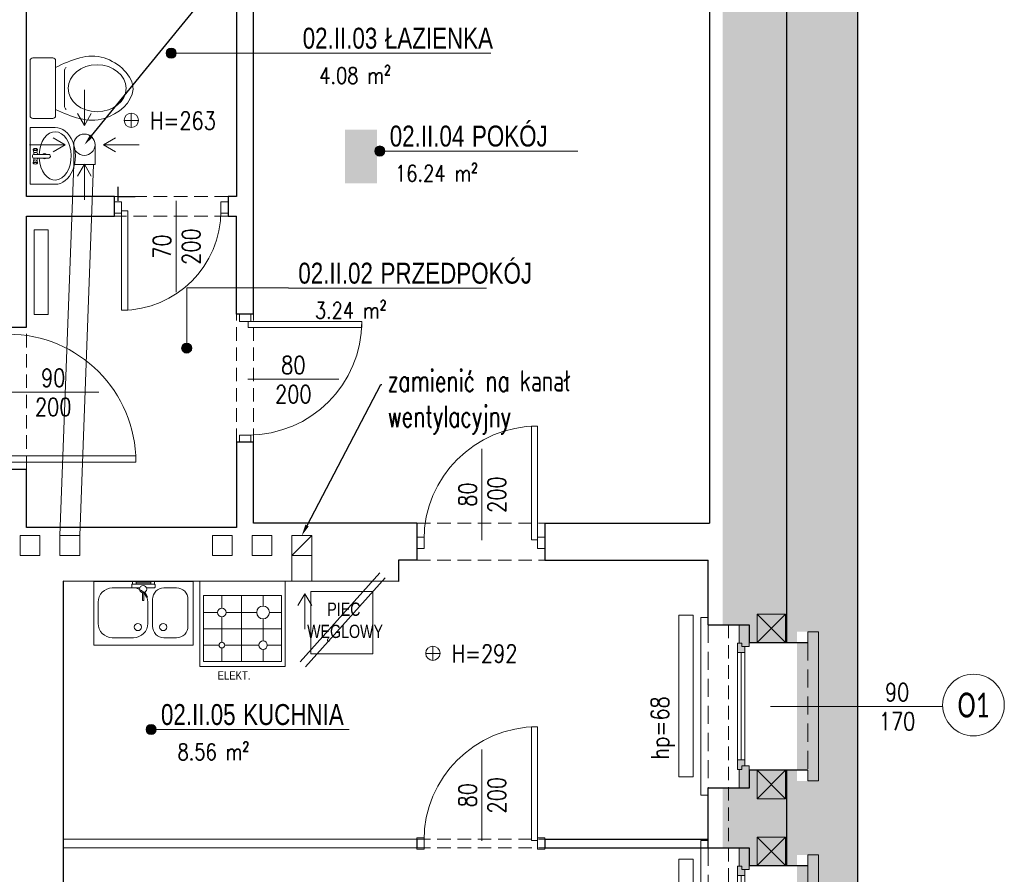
# Model space of a CAD drawing. Header units: millimetres. Extents: x 284606 to 628701, y -213781 to -93475.
# Tile 41 of 102: x 298944 to 299638, y -107081 to -106479. Entities that reach past the tile are written whole.
import ezdxf
from ezdxf import colors
from ezdxf.entities.mleader import LeaderData, LeaderLine
from ezdxf.enums import TextEntityAlignment as Align
from ezdxf.lldxf.tags import DXFTag
from ezdxf.math import Vec2, Vec3

# ---------------------------------------------------------------- set-up
doc = ezdxf.new("R2010")
doc.units = ezdxf.units.MM
doc.linetypes.add('HIDDEN', pattern=[9.525, 6.35, -3.175])
doc.layers.get('0').update_dxf_attribs({"lineweight": 0})
for name, color, linetype, lineweight in [('!STR_Elewacje 0.05', 8, 'Continuous', 5), ('!STR_Konstrukcja 0.20', 200, 'Continuous', 20), ('!STR_Konstrukcja 0.30', 64, 'Continuous', 30), ('!STR_Ocieplenie 0.05', 1, 'Continuous', 5), ('!STR_Opisy 0.09', 8, 'Continuous', 9), ('!STR_Przerywana 0.09', 8, 'HIDDEN', 9), ('!STR_Stolarka drzwiowa', 8, 'Continuous', 15), ('!STR_Stolarka okienna', 72, 'Continuous', 15), ('EKO Opisy 0.09', 8, 'Continuous', 9)]:
    doc.layers.add(name, color=color, linetype=linetype, lineweight=lineweight)
for name, color, linetype, lineweight, true_color in [('!STR_Kreskowanie ścian', 7, 'Continuous', 5, 0xa6a6a6), ('!STR_Wentylacja', 7, 'Continuous', 15, 0x3399ff), ('EKO Wyposażenie', 7, 'Continuous', 5, 0x919191)]:
    doc.layers.add(name, color=color, linetype=linetype, lineweight=lineweight, true_color=true_color)
doc.styles.add('1_50', font='txt', dxfattribs={"width": 0.8})
doc.styles.add('AB_Arial', font='NirmalaS.ttf')
doc.styles.add('EKO 1-10', font='romans.shx', dxfattribs={"width": 0.8, "height": 15})
doc.styles.add('EKO 1-5', font='romans.shx', dxfattribs={"width": 0.8, "height": 10})
doc.styles.add('EKO CM 1-50', font='calibri.ttf', dxfattribs={"width": 0.8, "height": 12.5})
doc.styles.add('j-romans', font='romans.shx', dxfattribs={"width": 0.7})
doc.styles.get("Standard").update_dxf_attribs({"font": 'calibri.ttf'})
tags = doc.linetypes.add('DASH', pattern=[15, 10, -5]).pattern_tags.tags
tags[6:7] = [DXFTag(74, 4), DXFTag(75, 0), DXFTag(340, '0'), DXFTag(46, 0.0), DXFTag(50, 0.0), DXFTag(44, 0.0), DXFTag(45, 0.0)]
tags[4:5] = [DXFTag(74, 4), DXFTag(75, 0), DXFTag(340, '0'), DXFTag(46, 0.0), DXFTag(50, 0.0), DXFTag(44, 0.0), DXFTag(45, 0.0)]

# ---------------------------------------------------------------- blocks, each defined once
blk = doc.blocks.new('*U102')
for p, q in [((19.33, 0), (-19.33, 0)), ((-21.33, -16.02), (-21.33, -2)), ((21.33, -16.02), (21.33, -2)), ((-19.33, -18.02), (19.33, -18.02)), ((13.09, -24.36), (-12.8, -24.36))]:
    blk.add_line(p, q)
for centre, start, end in [((-19.33, -2), 90, 180), ((19.33, -2), 360, 90), ((-19.33, -16.02), 180, 270), ((19.33, -16.02), 270, 360), ((-12.8, -26.36), 90, 154.52934), ((13.09, -26.36), 24.56818, 90)]:
    blk.add_arc(centre, 2, start, end)
blk.add_ellipse((0.08, -47.22), major_axis=(0, -20.4), ratio=0.810803)
blk.add_open_spline([(14.91, -18.02), (20.03, -29.22), (28.87, -49.72), (0.74, -82.83), (-29.38, -50.17), (-19.96, -29.25), (-14.6, -18)], degree=3, knots=[1.212901, 1.212901, 1.212901, 1.212901, 36.090844, 64.924591, 94.904253, 129.876154, 129.876154, 129.876154, 129.876154])
blk = doc.blocks.new('*U118')
at = {"linetype": 'Continuous'}
for p, q in [((31.3, 0), (-31.3, 0)), ((31.3, -27.6), (31.3, 0)), ((-31.3, -27.6), (-31.3, 0)), ((-5.5, -3.8), (-7.7, -3.4)), ((-5.5, -7.9), (-7.7, -8.3)), ((-4.8, -4.2), (-2.4, -4.2)), ((-4.8, -7.3), (-2.4, -8.5)), ((-2.4, -20.6), (-2.4, -4)), ((-1.2, -2.8), (0.4, -2.8)), ((1.6, -4), (1.6, -20.6)), ((1.6, -4.2), (4.1, -4.2)), ((1.6, -8.5), (4, -7.3)), ((4.7, -3.8), (6.9, -3.4)), ((4.7, -7.9), (6.9, -8.3)), ((-0.2, -22.4), (-0.6, -22.4))]:
    blk.add_line(p, q, dxfattribs=at)
for centre, radius, start, end in [((-1.2, -4), 1.2, 90, 180), ((0.4, -4), 1.2, 0, 90), ((-0.3, -15.9), 2.89, 138.1635, 221.8365), ((-0.6, -20.6), 1.8, 180, 270), ((-0.2, -20.6), 1.8, 270, 0), ((-0.3, -15.9), 2.89, 311.1962, 48.8038)]:
    blk.add_arc(centre, radius, start, end, dxfattribs=at)
for centre, major_axis, ratio, start_param, end_param in [((0, -27.6), (-26.6, 0), 0.662269, 4.803016, 10.93344), ((-7.8, -5.8), (0, -2.47), 0.476554, 5.436764, 10.271199), ((-5.5, -5.8), (0, -2.05), 0.476554, 0, 3.141593), ((0, -27.6), (-31.3, 0), 0.713042, 0, 3.141593)]:
    blk.add_ellipse(centre, major_axis=major_axis, ratio=ratio, start_param=start_param, end_param=end_param, dxfattribs=at)
blk.add_ellipse((-8.1, -5.8), major_axis=(0, -2.05), ratio=0.476554, dxfattribs=at)
at = {"linetype": 'Continuous', "extrusion": (3.22359e-14, 3.55849e-14, -1)}
for centre, major_axis, start_param, end_param in [((4.7, -5.8), (0, -2.05), 0, 3.141593), ((7, -5.8), (0, -2.47), 5.436764, 10.271199)]:
    blk.add_ellipse(centre, major_axis=major_axis, ratio=0.476554, start_param=start_param, end_param=end_param, dxfattribs=at)
blk.add_ellipse((7.3, -5.8), major_axis=(0, -2.05), ratio=0.476554, dxfattribs=at)
blk = doc.blocks.new('*U142')
at = {"layer": '!STR_Opisy 0.09', "linetype": 'Continuous'}
blk.add_line((38.49, 6.91), (38.49, -57.31), dxfattribs=at)
at = {"layer": '!STR_Stolarka drzwiowa'}
for points in [[(-5, 6.2), (0, 6.2), (0, -1.8), (-5, -1.8)], [(0, 0), (0, -70), (4.38, -70), (4.38, 0)], [(70, 6.2), (75, 6.2), (75, -1.8), (70, -1.8)]]:
    blk.add_lwpolyline(points, close=True, dxfattribs=at)
blk.add_arc((0, 0), 70, 270, 0, dxfattribs=at)
at = {"layer": '!STR_Opisy 0.09', "linetype": 'Continuous', "style": 'EKO 1-10', "width": 0.8}
blk.add_attdef('SZER', text='', height=12.5, rotation=90, dxfattribs=at).set_placement((38.49, -25.2), align=Align.BOTTOM_CENTER)
at = {"layer": '!STR_Opisy 0.09', "ltscale": 0.7, "style": 'EKO 1-10', "width": 0.8}
blk.add_attdef('WYS', text='', height=12.5, rotation=90, dxfattribs=at).set_placement((49.01, -25.2), align=Align.MIDDLE_CENTER)
blk = doc.blocks.new('*U177')
at = {"layer": '!STR_Opisy 0.09', "linetype": 'Continuous'}
blk.add_line((40.72, 63.89), (40.72, -0.34), dxfattribs=at)
at = {"layer": '!STR_Stolarka drzwiowa'}
for points in [[(0, 0), (0, 80), (4.38, 80), (4.38, 0)], [(-5, -6.2), (0, -6.2), (0, 1.8), (-5, 1.8)], [(80, -6.2), (85, -6.2), (85, 1.8), (80, 1.8)]]:
    blk.add_lwpolyline(points, close=True, dxfattribs=at)
blk.add_arc((0, 0), 80, 0, 90, dxfattribs=at)
at = {"layer": '!STR_Opisy 0.09', "linetype": 'Continuous', "style": 'EKO 1-10', "width": 0.8}
blk.add_attdef('SZER', text='', height=12.5, rotation=90, dxfattribs=at).set_placement((40.72, 31.77), align=Align.BOTTOM_CENTER)
at = {"layer": '!STR_Opisy 0.09', "ltscale": 0.7, "style": 'EKO 1-10', "width": 0.8}
blk.add_attdef('WYS', text='', height=12.5, rotation=90, dxfattribs=at).set_placement((51.25, 31.77), align=Align.MIDDLE_CENTER)
blk = doc.blocks.new('*U106')
blk.add_lwpolyline([(70, -45), (0, -45), (0, 0), (70, 0)], close=True)
for points in [[(20.65, -4.62), (11.65, -4.62, 0.414214), (3.65, -12.62), (3.65, -31.62, 0.414214), (11.65, -39.62), (20.65, -39.62, 0.414214), (28.65, -31.62), (28.65, -12.62, 0.414214)], [(41.98, -39.62), (56.98, -39.62, 0.414214), (66.98, -29.62), (66.98, -14.62, 0.414214), (56.98, -4.62), (41.98, -4.62, 0.414214), (31.98, -14.62), (31.98, -29.62, 0.414214)]]:
    blk.add_lwpolyline(points, format="xyb", close=True)
for centre in [(21.08, -32.13), (38.92, -32.13)]:
    blk.add_circle(centre, 2.54)
blk = doc.blocks.new('*U107')
for p, q in [((-4.86, 7.5), (-4.56, 1.8)), ((-2.89, 8.1), (-4.39, 8.02)), ((-0.37, 7.74), (-2.37, 7.63)), ((-1.54, -7.85), (-2.37, 7.63)), ((-2.37, 7.63), (-2.23, 5.14)), ((-0.23, 5.24), (-0.37, 7.74)), ((-11.09, 2.16), (-11.56, 1.63)), ((-11.56, 1.63), (-7.9, -0.12)), ((-7.56, 0.78), (-11.09, 2.16)), ((-2.23, 5.14), (-0.23, 5.24)), ((-0.67, -5.3), (-1.23, 5.19)), ((-13.44, -0.72), (-13.41, -1.22)), ((-7.96, -0.18), (-13.2, -0.46)), ((-13.15, -1.46), (-7.9, -1.18)), ((-4.31, -2.78), (-4.03, -7.98)), ((0.33, -5.24), (-1.67, -5.35)), ((-1.67, -5.35), (-1.54, -7.85)), ((0.46, -7.74), (0.33, -5.24)), ((-3.51, -8.45), (-2.01, -8.37)), ((-1.54, -7.85), (0.46, -7.74))]:
    blk.add_line(p, q)
blk.add_circle((-5.43, -0.54), 2.5)
for centre, radius, start, end in [((-4.36, 7.53), 0.5, 93.05823, 183.05823), ((-2.86, 7.61), 0.5, 3.05823, 93.05823), ((-13.19, -0.71), 0.25, 93.05823, 183.05823), ((-13.16, -1.21), 0.25, 183.05823, 273.05823), ((-3.54, -7.95), 0.5, 183.05823, 273.05823), ((-2.04, -7.87), 0.5, 273.05823, 3.05823)]:
    blk.add_arc(centre, radius, start, end)
blk = doc.blocks.new('wysokosc2')
at = {"ltscale": 2}
for points in [[(-5.06, 0.04), (5.03, 0.04)], [(0, 5.1), (0, -5.1)]]:
    blk.add_lwpolyline(points, dxfattribs=at)
blk.add_circle((0, 0), 5.03, dxfattribs=at)
at = {"ltscale": 2, "style": 'EKO 1-5', "width": 0.8}
blk.add_attdef('WYS', (13.29, -6.01), '', height=12.5, dxfattribs=at)
blk = doc.blocks.new('PIEC KAFLOWY')
at = {"layer": 'EKO Wyposażenie'}
blk.add_lwpolyline([(12.48, -14.75), (73.23, -14.75), (73.23, -75.5), (12.48, -75.5)], close=True, dxfattribs=at)
at = {"layer": 'EKO Wyposażenie', "insert": (33.88, -25.41), "char_height": 19.5, "attachment_point": 1, "style": '1_50'}
blk.add_mtext_dynamic_manual_height_columns('\\pi-5.3249;{\\H0.66667x;PIEC \\P\\pi-25.002;WĘGLOWY}', width=18.2471, gutter_width=12.5, heights=[0], dxfattribs=at)
blk = doc.blocks.new('*U183')
at = {"layer": '!STR_Opisy 0.09', "linetype": 'Continuous'}
blk.add_line((-39.28, 63.89), (-39.28, -0.34), dxfattribs=at)
at = {"layer": '!STR_Stolarka drzwiowa'}
for points in [[(0, 0), (0, 80), (-4.38, 80), (-4.38, 0)], [(-80, -6.2), (-85, -6.2), (-85, 1.8), (-80, 1.8)], [(5, -6.2), (0, -6.2), (0, 1.8), (5, 1.8)]]:
    blk.add_lwpolyline(points, close=True, dxfattribs=at)
blk.add_arc((0, 0), 80, 90, 180, dxfattribs=at)
at = {"layer": '!STR_Opisy 0.09', "linetype": 'Continuous', "style": 'EKO 1-10', "width": 0.8}
blk.add_attdef('SZER', text='', height=12.5, rotation=90, dxfattribs=at).set_placement((-39.28, 31.77), align=Align.BOTTOM_CENTER)
at = {"layer": '!STR_Opisy 0.09', "ltscale": 0.7, "style": 'EKO 1-10', "width": 0.8}
blk.add_attdef('WYS', text='', height=12.5, rotation=90, dxfattribs=at).set_placement((-28.75, 31.77), align=Align.MIDDLE_CENTER)
blk = doc.blocks.new('*U269')
at = {"layer": '!STR_Konstrukcja 0.20', "linetype": 'Continuous', "lineweight": 15}
for points in [[(8.12, 71), (0.62, 71), (0.62, 78.5), (105.62, 78.5), (105.62, 71), (98.12, 71)], [(-4.38, 0.81), (-9.38, 0.81), (-9.38, -4.19), (115.62, -4.19), (115.62, 0.81), (110.62, 0.81)]]:
    blk.add_lwpolyline(points, dxfattribs=at)
at = {"layer": '!STR_Konstrukcja 0.30', "ltscale": 2}
for points in [[(-4.38, 0.81), (-4.38, 29.68), (8.12, 29.68), (8.12, 71)], [(98.12, 71), (98.12, 29.68), (110.62, 29.68), (110.62, 0.81)]]:
    blk.add_lwpolyline(points, dxfattribs=at)
at = {"layer": '!STR_Przerywana 0.09', "ltscale": 2}
for points in [[(8.12, 71), (98.12, 71)], [(-4.38, 0.81), (110.62, 0.81)]]:
    blk.add_lwpolyline(points, dxfattribs=at)
at = {"layer": '!STR_Stolarka okienna', "ltscale": 0.3}
for points in [[(-4.38, 22.64), (-4.38, 29.68), (11.02, 29.68), (11.02, 24.55), (8.52, 24.55), (8.52, 22.64), (-4.38, 22.64)], [(110.62, 22.64), (110.62, 29.68), (95.05, 29.68), (95.05, 24.55), (97.55, 24.55), (97.55, 22.64), (110.62, 22.64)], [(97.55, 21.56), (97.55, 24.55), (95.05, 24.55), (95.05, 26.7), (11.02, 26.7), (11.02, 24.55), (8.52, 24.55), (8.52, 21.56), (97.55, 21.56)], [(15.12, 26.7), (15.12, 21.56)], [(90.62, 24.13), (15.12, 24.13)], [(90.62, 21.56), (90.62, 26.7)]]:
    blk.add_lwpolyline(points, dxfattribs=at)
blk = doc.blocks.new('*U188')
at = {"layer": '!STR_Opisy 0.09', "linetype": 'Continuous'}
blk.add_line((0, 32.11), (0, -89.22), dxfattribs=at)
at = {"layer": '!STR_Opisy 0.09', "linetype": 'Continuous', "style": 'EKO 1-5', "width": 0.8}
blk.add_attdef('SZER', text='', height=12.5, rotation=270, dxfattribs=at).set_placement((0, 0), align=Align.BOTTOM_CENTER)
at = {"layer": '!STR_Opisy 0.09', "ltscale": 0.7, "style": 'EKO 1-5', "width": 0.8}
blk.add_attdef('WYS', text='', height=12.5, rotation=270, dxfattribs=at).set_placement((-10.53, 0), align=Align.MIDDLE_CENTER)
at = {"layer": '!STR_Opisy 0.09', "linetype": 'Continuous', "style": 'EKO 1-5', "width": 0.8}
blk.add_attdef('HP=', (-37.47, -160.68), '', height=12.5, rotation=180, dxfattribs=at)
blk = doc.blocks.new('*U262')
at = {"layer": '!STR_Opisy 0.09', "linetype": 'Continuous'}
blk.add_line((-49.28, 63.89), (-49.28, -0.34), dxfattribs=at)
at = {"layer": '!STR_Stolarka drzwiowa'}
for points in [[(0, 0), (0, 90), (-4.38, 90), (-4.38, 0)], [(-90, -6.2), (-95, -6.2), (-95, 1.8), (-90, 1.8)], [(5, -6.2), (0, -6.2), (0, 1.8), (5, 1.8)]]:
    blk.add_lwpolyline(points, close=True, dxfattribs=at)
blk.add_arc((0, 0), 90, 90, 180, dxfattribs=at)
at = {"layer": '!STR_Opisy 0.09', "linetype": 'Continuous', "style": 'EKO 1-10', "width": 0.8}
blk.add_attdef('SZER', text='', height=12.5, rotation=90, dxfattribs=at).set_placement((-49.28, 31.77), align=Align.BOTTOM_CENTER)
at = {"layer": '!STR_Opisy 0.09', "ltscale": 0.7, "style": 'EKO 1-10', "width": 0.8}
blk.add_attdef('WYS', text='', height=12.5, rotation=90, dxfattribs=at).set_placement((-38.75, 31.77), align=Align.MIDDLE_CENTER)
blk = doc.blocks.new('mur pruski')
at = {"layer": '!STR_Ocieplenie 0.05', "ltscale": 1.5}
blk.add_lwpolyline([(0, 20), (20, 20), (20, 0), (0, 0)], close=True, dxfattribs=at)
blk.add_lwpolyline([(0, 20), (20, 0), (20, 20), (0, 0)], dxfattribs=at)
blk = doc.blocks.new('*U459')
at = {"ltscale": 0.3}
blk.add_hatch(color=256, dxfattribs=at).paths.add_polyline_path([(-0.91, 50, 1), (6.82, 50, 1)])
at = {"ltscale": 1.5}
blk.add_line((17.59, 50), (154.57, 50), dxfattribs=at)
at = {"ltscale": 0.3}
blk.add_lwpolyline([(17.59, 50), (2.95, 50)], dxfattribs=at)
blk.add_circle((2.95, 50), 3.86, dxfattribs=at)
at = {"ltscale": 1.5, "width": 0.8}
for tag, p, height, style in [('NR_POM.', (10.51, 53.45), 16, 'AB_Arial'), ('NAZWA_POMIESZCZENIA', (66.91, 53.45), 16, 'AB_Arial'), ('POSADZKA', (9.08, 4), 12.5, 'EKO 1-5')]:
    blk.add_attdef(tag, p, '', height=height, rotation=0, dxfattribs=dict(at, style=style))
at = {"ltscale": 1.5, "style": 'EKO 1-5', "width": 0.8}
blk.add_attdef('POWIERZCHNIA', text='', height=12.5, rotation=0, dxfattribs=at).set_placement((78.06, 22.91), align=Align.BOTTOM_RIGHT)
blk = doc.blocks.new('*U472')
at = {"ltscale": 0.3}
blk.add_hatch(color=256, dxfattribs=at).paths.add_polyline_path([(-78.79, 4.15, 1), (-71.06, 4.15, 1)])
at = {"ltscale": 1.5}
blk.add_line((17.59, 50), (154.57, 50), dxfattribs=at)
at = {"ltscale": 0.3}
blk.add_lwpolyline([(17.59, 50), (2.95, 50)], dxfattribs=at)
blk.add_circle((-74.93, 4.15), 3.86, dxfattribs=at)
at = {"ltscale": 1.5, "width": 0.8}
for tag, p, height, style in [('NR_POM.', (10.51, 53.45), 16, 'AB_Arial'), ('NAZWA_POMIESZCZENIA', (66.91, 53.45), 16, 'AB_Arial'), ('POSADZKA', (9.08, 4), 12.5, 'EKO 1-5')]:
    blk.add_attdef(tag, p, '', height=height, rotation=0, dxfattribs=dict(at, style=style))
at = {"ltscale": 1.5, "style": 'EKO 1-5', "width": 0.8}
blk.add_attdef('POWIERZCHNIA', text='', height=12.5, rotation=0, dxfattribs=at).set_placement((78.06, 22.91), align=Align.BOTTOM_RIGHT)
blk = doc.blocks.new('*U473')
at = {"ltscale": 0.3}
blk.add_hatch(color=256, dxfattribs=at).paths.add_polyline_path([(-94.01, 50, 1), (-86.29, 50, 1)])
at = {"ltscale": 1.5}
blk.add_line((17.59, 50), (154.57, 50), dxfattribs=at)
at = {"ltscale": 0.3}
blk.add_lwpolyline([(17.59, 50), (2.95, 50)], dxfattribs=at)
blk.add_circle((-90.15, 50), 3.86, dxfattribs=at)
at = {"ltscale": 1.5, "width": 0.8}
for tag, p, height, style in [('NR_POM.', (10.51, 53.45), 16, 'AB_Arial'), ('NAZWA_POMIESZCZENIA', (66.91, 53.45), 16, 'AB_Arial'), ('POSADZKA', (9.08, 4), 12.5, 'EKO 1-5')]:
    blk.add_attdef(tag, p, '', height=height, rotation=0, dxfattribs=dict(at, style=style))
at = {"ltscale": 1.5, "style": 'EKO 1-5', "width": 0.8}
blk.add_attdef('POWIERZCHNIA', text='', height=12.5, rotation=0, dxfattribs=at).set_placement((78.06, 22.91), align=Align.BOTTOM_RIGHT)
blk = doc.blocks.new('KÓLKO')
at = {"layer": '!STR_Opisy 0.09'}
blk.add_circle((0, -15.51), 15.51, dxfattribs=at)
at = {"layer": '!STR_Opisy 0.09', "style": 'EKO 1-10', "width": 0.8}
blk.add_attdef('NR', text='', height=15, dxfattribs=at).set_placement((0, -15.51), align=Align.MIDDLE_CENTER)
blk = doc.blocks.new('kuchenka elektr')
at = {"color": 62, "true_color": 0x8cb620}
for p, q in [((30, 0), (-30, 0)), ((-30, 0), (-30, -60)), ((30, -5), (30, 0)), ((30, -60), (30, -5)), ((30, -5), (30, -5)), ((27.5, -10), (-27.5, -10)), ((-27.5, -10), (-27.5, -56.5)), ((-14.5, -10), (-14.5, -19)), ((-0.787, -10), (-0.787, -56.5)), ((14.5, -17.5), (14.5, -10)), ((27.5, -56.5), (27.5, -10)), ((-17.5, -22), (-27.5, -22)), ((-14.5, -25), (-14.5, -43)), ((10, -22), (-11.5, -22)), ((14.5, -42), (14.5, -26.5)), ((27.5, -22), (19, -22)), ((-27.5, -33.5), (27.5, -33.5)), ((-27.5, -45), (-16.5, -45)), ((-14.5, -47), (-14.5, -56.5)), ((-12.5, -45), (11.5, -45)), ((14.5, -56.5), (14.5, -48)), ((17.5, -45), (27.5, -45)), ((-30, -60), (30, -60)), ((-27.5, -56.5), (27.5, -56.5))]:
    blk.add_line(p, q, dxfattribs=at)
for centre, radius in [((-14.5, -22), 3), ((14.5, -22), 4.5), ((-14.5, -45), 2), ((14.5, -45), 3)]:
    blk.add_circle(centre, radius, dxfattribs=at)
at = {"color": 62, "true_color": 0x8cb620, "insert": (-17.476, -69.349), "char_height": 6, "width": 828.95486, "attachment_point": 7, "style": 'EKO CM 1-50'}
blk.add_mtext('{\\fArial|b0|i0|c238|p34;ELEKT.}', dxfattribs=at)

msp = doc.modelspace()

# ---------------------------------------------------------------- hatches: boundary and pattern name
at = {"layer": '!STR_Kreskowanie ścian', "ltscale": 1.5}
h = msp.add_hatch(dxfattribs=at)
h.set_pattern_fill('AR-B88', color=8, scale=0.1, angle=90)
h.set_pattern_definition([(90, (10593.899, 1826.681), (-20.32, 1e-15), []), (180, (10593.899, 1826.681), (-20.32, -10.16), [20.32, -20.32])])
h.paths.add_polyline_path([(298061.74, -107423.52), (298016.74, -107423.52), (298016.74, -107417.52), (298016.69, -107417.52), (297966.69, -107467.52), (297966.69, -107473.52), (298061.74, -107473.52)])
h.paths.add_polyline_path([(298061.74, -107378.52), (298061.74, -107372.52), (298061.69, -107375.47), (298016.69, -107417.52), (298016.74, -107417.52), (298016.74, -107423.52), (298061.74, -107423.52)])
h.paths.add_polyline_path([(298103.54, -106262.52), (298148.45, -106262.43), (298148.45, -106212.43), (298053.49, -106212.52), (298053.45, -106359.43), (298103.54, -106359.43)])
h.paths.add_polyline_path([(298146.92, -106262.52), (298103.54, -106262.52), (298103.54, -106359.43), (298163.36, -106360.45), (298146.92, -106360.45)])
h.paths.add_polyline_path([(299005.94, -106275.53), (299005.99, -106275.52), (299005.99, -106262.52), (298918.99, -106262.52), (298918.99, -106307.52), (298918.99, -106307.52), (298918.99, -106322.24), (298948.99, -106320.51), (298948.94, -106320.47)])
h.paths.add_polyline_path([(299055.94, -106225.53), (299055.94, -106212.52), (298918.99, -106212.52), (298918.99, -106262.52), (299005.99, -106262.52), (299005.99, -106275.52), (299005.94, -106275.53)])
h.paths.add_polyline_path([(298948.99, -106320.51), (298918.94, -106297.48), (298918.94, -106349.11), (298918.99, -106431.96), (298918.99, -106345.22), (298948.99, -106320.23)])
h.paths.add_polyline_path([(298828.72, -106585.49), (298828.72, -106550.56), (298806.22, -106550.56), (298806.22, -106585.49)])
h.paths.add_polyline_path([(297644.36, -106571.25), (297644.36, -106517.21)])
h.paths.add_polyline_path([(299195.84, -106594.18), (299195.84, -106556.39), (299173.34, -106556.39), (299173.34, -106594.18)])
h.paths.add_polyline_path([(298518.76, -107349.73), (298557.11, -107349.73), (298557.11, -107327.23), (298518.76, -107327.23)])
h.paths.add_polyline_path([(297591.89, -107235.92), (297584.39, -107235.92), (297584.39, -107130.92), (297591.89, -107130.92)], flags=16)
h.paths.add_polyline_path([(297627.14, -107220.92), (297622, -107220.92), (297622, -107225.36), (297619.02, -107225.36), (297619.02, -107228.42), (297591.99, -107228.42), (297591.99, -107417.07), (297636.99, -107372.07), (297636.99, -107240.92), (297626.06, -107240.92), (297626.06, -107227.86), (297627.14, -107227.86)])
h.paths.add_polyline_path([(297591.99, -106962.42), (297619.02, -106962.42), (297619.02, -106965.32), (297622, -106965.32), (297622, -106969.42), (297627.14, -106969.42), (297627.14, -106962.82), (297626.06, -106962.82), (297626.06, -106949.92), (297636.99, -106949.92), (297636.99, -106871.18), (297591.99, -106871.18)])
h.paths.add_polyline_path([(297619.02, -107052.42), (297591.99, -107052.42), (297591.99, -107138.42), (297619.02, -107138.42), (297619.02, -107141.32), (297622, -107141.32), (297622, -107145.42), (297627.14, -107145.42), (297627.14, -107138.82), (297626.06, -107138.82), (297626.06, -107125.92), (297636.99, -107125.92), (297636.99, -107064.92), (297626.06, -107064.92), (297626.06, -107051.86), (297627.14, -107051.86), (297627.14, -107044.92), (297622, -107044.92), (297622, -107049.36), (297619.02, -107049.36)])
h.paths.add_polyline_path([(297591.99, -106871.18), (297541.94, -106871.18), (297541.94, -107467.11), (297591.99, -107417.07)])
h.paths.add_polyline_path([(297591.89, -106954.92), (297591.89, -107059.92), (297584.39, -107059.92), (297584.39, -106954.92)], flags=16)
h.paths.add_polyline_path([(299484.33, -107164.42), (299457.92, -107164.42), (299457.92, -107161.36), (299454.94, -107161.36), (299454.94, -107156.92), (299449.8, -107156.92), (299449.8, -107163.86), (299450.88, -107163.86), (299450.88, -107176.92), (299439.33, -107176.92), (299439.33, -107372.52), (299484.33, -107417.52)])
h.paths.add_polyline_path([(299499.23, -107014.92), (299499.23, -106909.92), (299491.73, -106909.92), (299491.73, -107014.92)], flags=16)
h.paths.add_polyline_path([(299499.23, -107007.42), (299484.33, -107007.42), (299484.33, -107074.42), (299499.23, -107074.42), (299499.23, -107066.92), (299491.73, -107066.92), (299491.73, -107171.92), (299499.23, -107171.92), (299499.23, -107164.42), (299484.33, -107164.42), (299484.33, -107417.52), (299534.28, -107467.47), (299534.28, -106225.65), (299484.33, -106275.61), (299484.33, -106917.42), (299499.23, -106917.42)])
h.paths.add_polyline_path([(299449.8, -106924.42), (299454.94, -106924.42), (299454.94, -106920.32), (299457.92, -106920.32), (299457.92, -106917.42), (299484.33, -106917.42), (299484.33, -106275.61), (299439.33, -106320.61), (299439.33, -106904.92), (299450.88, -106904.92), (299450.88, -106917.82), (299449.8, -106917.82)])
h.paths.add_polyline_path([(299454.94, -106999.92), (299449.8, -106999.92), (299449.8, -107006.86), (299450.88, -107006.86), (299450.88, -107019.92), (299439.33, -107019.92), (299439.33, -107061.92), (299450.88, -107061.92), (299450.88, -107074.82), (299449.8, -107074.82), (299449.8, -107081.42), (299454.94, -107081.42), (299454.94, -107077.32), (299457.92, -107077.32), (299457.92, -107074.42), (299484.33, -107074.42), (299484.33, -107007.42), (299457.92, -107007.42), (299457.92, -107004.36), (299454.94, -107004.36)])

# ---------------------------------------------------------------- linework, layer by layer
at = {"layer": '!STR_Konstrukcja 0.30', "color": 8, "ltscale": 1.5}
for p, q in [((299013.73, -106606.68), (299013.73, -106596.68)), ((299011.04, -106617.43), (299011.04, -106603.43)), ((299025.73, -106603.68), (299013.73, -106603.68)), ((299097.04, -106686.43), (299097.04, -106617.43)), ((299109.04, -106686.43), (299097.04, -106686.43)), ((298918.89, -106695.43), (298949.04, -106695.43)), ((299109.04, -106776.43), (299097.04, -106776.43)), ((298918.89, -106795.43), (298949.04, -106795.43)), ((299224.04, -106833.43), (299224.04, -106859.43)), ((299314.04, -106833.43), (299314.04, -106859.43)), ((299314.04, -106833.43), (299430.01, -106833.43)), ((299314.04, -106859.43), (299429.04, -106859.43)), ((298975, -107055.65), (299224.04, -107055.92)), ((299224.04, -107055.92), (299224.04, -107061.92)), ((299314.04, -107055.92), (299429.04, -107055.92)), ((299314.04, -107055.92), (299314.04, -107061.92)), ((298975, -107061.65), (299224.04, -107061.92)), ((299314.04, -107061.92), (299429.04, -107061.92))]:
    msp.add_line(p, q, dxfattribs=at)
for points in [[(298960.89, -106212.43), (299055.89, -106212.43), (299055.89, -106225.43), (299534.23, -106225.52), (299534.23, -107467.42), (299089.03, -107467.42), (299089.03, -107486.42), (298431.9, -107486.42)], [(299329.38, -106275.48), (299484.23, -106275.51), (299484.23, -106917.42)], [(299011.04, -106603.43), (298949.04, -106603.43), (298949.04, -106327.43), (299013.71, -106327.43)], [(299087.35, -106327.43), (299097.04, -106327.43), (299097.04, -106603.43)], [(299109.04, -106686.43), (299109.04, -106327.43), (299211.88, -106327.42)], [(299341.88, -106327.42), (299430.04, -106327.42), (299430.01, -106833.42)], [(299097.04, -106603.43), (299091.04, -106603.43), (299091.04, -106617.43), (299097.04, -106617.43)], [(298949.04, -106695.43), (298949.04, -106617.43), (299011.04, -106617.43)], [(299097.04, -106776.43), (299097.04, -106836.43), (298949.04, -106836.43), (298949.04, -106795.43)], [(299224.04, -106833.43), (299109.04, -106833.43), (299109.04, -106776.43)], [(299211.04, -106859.43), (299211.04, -106874.43), (298975, -106874.16)], [(299224.04, -106859.43), (299211.04, -106859.43)], [(299429.04, -106904.92), (299429.04, -106859.42)], [(298975, -106874.16), (298975, -107358.15), (299429.04, -107358.42), (299429.04, -107176.92)], [(299484.23, -107007.42), (299484.23, -107074.42)], [(299429.04, -107061.92), (299429.04, -107019.92)]]:
    msp.add_lwpolyline(points, dxfattribs=at)
at = {"layer": '!STR_Ocieplenie 0.05', "color": 8, "ltscale": 1.5}
for points in [[(299141.79, -106931.14), (299197.88, -106868.52)], [(299145.52, -106934.47), (299201.6, -106871.86)]]:
    msp.add_lwpolyline(points, dxfattribs=at)
at = {"layer": '!STR_Opisy 0.09', "color": 8}
msp.add_line((299050.99, -106502.62), (299136.65, -106502.62), dxfattribs=at)
msp.add_lwpolyline([(299061.93, -106710.19), (299061.93, -106667.89), (299133.58, -106667.89)], dxfattribs=at)
at = {"layer": '!STR_Przerywana 0.09', "color": 8, "ltscale": 1.5}
for p, q in [((299091.04, -106603.43), (299011.04, -106603.43)), ((299091.04, -106617.43), (299011.04, -106617.43)), ((299097.04, -106776.43), (299097.04, -106686.43)), ((299109.04, -106776.43), (299109.04, -106686.43)), ((298949.04, -106795.43), (298949.04, -106695.43)), ((299224.04, -106833.43), (299314.04, -106833.43)), ((299224.04, -106859.43), (299314.04, -106859.43)), ((299443.48, -106904.92), (299443.48, -107176.92)), ((299224.04, -107055.92), (299314.04, -107055.92)), ((299224.04, -107061.92), (299314.04, -107061.92))]:
    msp.add_line(p, q, dxfattribs=at)
at = {"layer": '!STR_Wentylacja', "color": 8, "ltscale": 1.5, "transparency": 33554472}
msp.add_line((298997.37, -106580.95), (298982.37, -106580.95), dxfattribs=at)
at = {"layer": '!STR_Wentylacja', "color": 8, "ltscale": 1.5}
for p, q in [((299135.99, -106856.17), (299149.99, -106842.17)), ((299135.99, -106856.17), (299135.99, -106874.34)), ((299149.99, -106856.17), (299149.99, -106874.36))]:
    msp.add_line(p, q, dxfattribs=at)
at = {"layer": '!STR_Wentylacja', "color": 8, "ltscale": 1.5, "transparency": 33554472}
for points in [[(298989.87, -106528.45), (298989.87, -106553.52), (298994.73, -106545.1), (298989.87, -106553.52), (298985.01, -106545.1)], [(298951.22, -106567.1), (298976.29, -106567.1), (298967.87, -106571.96), (298976.29, -106567.1), (298967.87, -106562.24)], [(299028.52, -106567.1), (299003.45, -106567.1), (299011.88, -106571.96), (299003.45, -106567.1), (299011.88, -106562.24)], [(298982.37, -106580.95), (298982.37, -106567.1)], [(298997.37, -106580.95), (298997.37, -106567.1)], [(298989.87, -106605.75), (298989.87, -106580.69), (298994.73, -106589.11), (298989.87, -106580.69), (298985.01, -106589.11)]]:
    msp.add_lwpolyline(points, dxfattribs=at)
at = {"layer": '!STR_Wentylacja', "color": 8, "linetype": 'DASH', "ltscale": 1.5}
msp.add_lwpolyline([(298982.37, -106580.95), (298996.37, -106580.95), (298986.61, -106842.17), (298972.61, -106842.17)], close=True, dxfattribs=at)
at = {"layer": '!STR_Wentylacja', "color": 8, "ltscale": 1.5}
for points in [[(298944.61, -106842.17), (298944.61, -106856.17), (298958.61, -106856.17), (298958.61, -106842.17)], [(298972.61, -106842.17), (298972.61, -106856.17), (298986.61, -106856.17), (298986.61, -106842.17)], [(299079.99, -106842.17), (299079.99, -106856.17), (299093.99, -106856.17), (299093.99, -106842.17)], [(299107.99, -106842.17), (299107.99, -106856.17), (299121.99, -106856.17), (299121.99, -106842.17)], [(299135.99, -106842.17), (299135.99, -106856.17), (299149.99, -106856.17), (299149.99, -106842.17)]]:
    msp.add_lwpolyline(points, close=True, dxfattribs=at)
msp.add_lwpolyline([(299145.09, -106908.15), (299145.09, -106883.08), (299149.95, -106891.5), (299145.09, -106883.08), (299140.23, -106891.5)], dxfattribs=at)
at = {"layer": '!STR_Wentylacja', "color": 8, "ltscale": 1.5, "transparency": 33554472}
msp.add_circle((298989.87, -106567.1), 7.5, dxfattribs=at)
at = {"color": 8}
for points in [[(298964.43, -106626.93), (298964.43, -106686.58), (298954.43, -106686.58), (298954.43, -106626.93)], [(299418.55, -107011.94), (299408.55, -107011.94), (299408.55, -106898.11), (299418.55, -106898.11)], [(299418.55, -107183.74), (299408.55, -107183.74), (299408.55, -107069.92), (299418.55, -107069.92)]]:
    msp.add_lwpolyline(points, close=True, dxfattribs=at)

# ---------------------------------------------------------------- block references
at = {"layer": '!STR_Ocieplenie 0.05', "color": 8}
for p in [(299463.58, -106917.42), (299463.58, -107027.42), (299463.58, -107074.42)]:
    msp.add_blockref('mur pruski', p, dxfattribs=at)
at = {"layer": '!STR_Opisy 0.09', "color": 8}
ref = msp.add_blockref('*U473', (299133.93, -106548.62), dxfattribs=dict(at, xscale=0.9199999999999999, yscale=0.9199999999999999, zscale=0.9199999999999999))
ref.add_attrib('NAZWA_POM', 'ŁAZIENKA', (299201.47, -106499.45), dxfattribs={"layer": '0', "ltscale": 1.5, "height": 14.72, "rotation": 0, "style": 'AB_Arial', "width": 0.8})
ref.add_attrib('NUMER_POM', '02.II.03', (299143.6, -106499.45), dxfattribs={"layer": '0', "ltscale": 1.5, "height": 14.72, "rotation": 0, "style": 'AB_Arial', "width": 0.8})
ref.add_attrib('R-SURF', '4.08 m²', dxfattribs={"layer": '0', "ltscale": 1.5, "height": 11.5, "rotation": 0, "style": 'EKO 1-5', "width": 0.8}).set_placement((299205.74, -106527.55), align=Align.BOTTOM_RIGHT)
ref = msp.add_blockref('wysokosc2', (299022.91, -106549.9), dxfattribs=dict(at, xscale=-1, rotation=180))
ref.add_attrib('WYS', 'H=263', (299036.2, -106556.4), dxfattribs={"layer": '0', "ltscale": 2, "height": 12.5, "style": 'EKO 1-5', "width": 0.8})
ref = msp.add_blockref('*U459', (299195.24, -106617.51), dxfattribs=dict(at, xscale=0.9199999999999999, yscale=0.9199999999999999, zscale=0.9199999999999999))
ref.add_attrib('NAZWA_POM', 'POKÓJ', (299262.78, -106568.34), dxfattribs={"layer": '0', "ltscale": 1.5, "height": 14.72, "rotation": 0, "style": 'AB_Arial', "width": 0.8})
ref.add_attrib('NUMER_POM', '02.II.04', (299204.91, -106568.34), dxfattribs={"layer": '0', "ltscale": 1.5, "height": 14.72, "rotation": 0, "style": 'AB_Arial', "width": 0.8})
ref.add_attrib('R-SURF', '16.24 m²', dxfattribs={"layer": '0', "ltscale": 1.5, "height": 11.5, "rotation": 0, "style": 'EKO 1-5', "width": 0.8}).set_placement((299267.05, -106596.43), align=Align.BOTTOM_RIGHT)
ref = msp.add_blockref('*U472', (299130.86, -106714.01), dxfattribs=dict(at, xscale=0.9199999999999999, yscale=0.9199999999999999, zscale=0.9199999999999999))
ref.add_attrib('NAZWA_POM', 'PRZEDPOKÓJ', (299198.4, -106664.84), dxfattribs={"layer": '0', "ltscale": 1.5, "height": 14.72, "rotation": 0, "style": 'AB_Arial', "width": 0.8})
ref.add_attrib('NUMER_POM', '02.II.02', (299140.53, -106664.84), dxfattribs={"layer": '0', "ltscale": 1.5, "height": 14.72, "rotation": 0, "style": 'AB_Arial', "width": 0.8})
ref.add_attrib('R-SURF', '3.24 m²', dxfattribs={"layer": '0', "ltscale": 1.5, "height": 11.5, "rotation": 0, "style": 'EKO 1-5', "width": 0.8}).set_placement((299202.67, -106692.94), align=Align.BOTTOM_RIGHT)
ref = msp.add_blockref('wysokosc2', (299235.28, -106925.03), dxfattribs=dict(at, xscale=-1, rotation=180))
ref.add_attrib('WYS', 'H=292', (299248.57, -106931.53), dxfattribs={"layer": '0', "ltscale": 2, "height": 12.5, "style": 'EKO 1-5', "width": 0.8})
ref = msp.add_blockref('*U188', (299562.16, -106962.42), dxfattribs=dict(at, xscale=-1, rotation=270))
ref.add_attrib('SZER', '90', dxfattribs={"linetype": 'Continuous', "height": 12.5, "style": 'EKO 1-5', "width": 0.8}).set_placement((299562.16, -106962.42), align=Align.BOTTOM_CENTER)
ref.add_attrib('WYS', '170', dxfattribs={"ltscale": 0.7, "height": 12.5, "style": 'EKO 1-5', "width": 0.8}).set_placement((299562.16, -106972.95), align=Align.MIDDLE_CENTER)
ref.add_attrib('HP=', 'hp=68', (299401.48, -106999.89), dxfattribs={"linetype": 'Continuous', "height": 12.5, "rotation": 90, "style": 'EKO 1-5', "width": 0.8})
ref = msp.add_blockref('*U459', (299034.13, -107024.69), dxfattribs=dict(at, xscale=0.9199999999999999, yscale=0.9199999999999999, zscale=0.9199999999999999))
ref.add_attrib('NAZWA_POM', 'KUCHNIA', (299101.67, -106975.52), dxfattribs={"layer": '0', "ltscale": 1.5, "height": 14.72, "rotation": 0, "style": 'AB_Arial', "width": 0.8})
ref.add_attrib('NUMER_POM', '02.II.05', (299043.8, -106975.52), dxfattribs={"layer": '0', "ltscale": 1.5, "height": 14.72, "rotation": 0, "style": 'AB_Arial', "width": 0.8})
ref.add_attrib('R-SURF', '8.56 m²', dxfattribs={"layer": '0', "ltscale": 1.5, "height": 11.5, "rotation": 0, "style": 'EKO 1-5', "width": 0.8}).set_placement((299105.94, -107003.62), align=Align.BOTTOM_RIGHT)
at = {"layer": '!STR_Stolarka drzwiowa', "color": 8, "ltscale": 0.3}
for name, p, values in [('*U142', (299016.04, -106613.55), {'WYS': '200', 'SZER': '70'}), ('*U183', (299309.04, -106845.1), {'WYS': '200', 'SZER': '80'}), ('*U183', (299309.04, -107056.72), {'WYS': '200', 'SZER': '80'})]:
    msp.add_blockref(name, p, dxfattribs=at).add_auto_attribs(values)
at = {"layer": '!STR_Stolarka drzwiowa', "color": 8, "ltscale": 0.3, "rotation": 270}
for name, p, values in [('*U177', (299105.24, -106691.43), {'WYS': '200', 'SZER': '80'}), ('*U262', (298936.17, -106790.43), {'WYS': '200', 'SZER': '90'})]:
    msp.add_blockref(name, p, dxfattribs=at).add_auto_attribs(values)
at = {"layer": '!STR_Stolarka okienna', "color": 8, "ltscale": 1.5, "rotation": 270}
for p in [(299428.24, -106909.3), (299428.24, -107066.3)]:
    msp.add_blockref('*U269', p, dxfattribs=at)
at = {"color": 8}
msp.add_blockref('kuchenka elektr', (299101.2, -106874.3), dxfattribs=at)
at = {"layer": 'EKO Opisy 0.09', "color": 8}
ref = msp.add_blockref('KÓLKO', (299615.96, -106939.74), dxfattribs=dict(at, xscale=1.4, yscale=1.4, zscale=1.4))
ref.add_attrib('NR', 'O1', dxfattribs={"height": 17.5, "style": 'EKO CM 1-50', "width": 0.7}).set_placement((299615.96, -106961.45), align=Align.MIDDLE_CENTER)
at = {"layer": 'EKO Wyposażenie', "color": 8, "xscale": -1}
for name, p, rotation in [('*U102', (298951.63, -106527.28), 90), ('*U107', (299031.49, -106874.43), 273.0582290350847)]:
    msp.add_blockref(name, p, dxfattribs=dict(at, rotation=rotation))
at = {"layer": 'EKO Wyposażenie', "color": 8, "xscale": 0.6398441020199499, "yscale": 0.6398441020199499, "zscale": 0.6398441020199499, "rotation": 89.99999999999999}
msp.add_blockref('*U118', (298951.63, -106574.92), dxfattribs=at)
at = {"layer": 'EKO Wyposażenie', "color": 8, "ltscale": 0.3, "xscale": -1}
msp.add_blockref('*U106', (299066.49, -106874.43), dxfattribs=at)
at = {"layer": 'EKO Wyposażenie', "color": 8, "xscale": 0.7200000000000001, "yscale": 0.7200000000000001, "zscale": 0.7200000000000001}
msp.add_blockref('PIEC KAFLOWY', (299140.35, -106871.03), dxfattribs=at)

# ---------------------------------------------------------------- leaders
at = {"layer": '!STR_Elewacje 0.05', "color": 8, "ltscale": 0.3}
ml = msp.add_multileader_mtext('Standard', dxfattribs=at)
ml.set_content('zamienić na kanał\\Pwentylacyjny', color=8, style='j-romans')
ml.set_leader_properties()
ml.build(insert=Vec2(0, 0))
ml.multileader.update_dxf_attribs({"text_right_attachment_type": 6, "dogleg_length": 0.36, "arrow_head_size": 8, "scale": 2})
ctx = ml.context
ctx.base_point, ctx.scale, ctx.char_height, ctx.arrow_head_size, ctx.landing_gap_size, ctx.plane_origin = Vec3(299199.36, -106735.78), 2, 15, 8, 4, Vec3(299082.79, -104109.17)
ctx.right_attachment = 6
notes = []
notes.append((ctx, [(0, (1, 1, 0), (299198.64, -106735.78), (1, 0), 0.72, [(0, [(299142.99, -106842.17)], 0, [])])]))
ctx.mtext.insert, ctx.mtext.flow_direction = Vec3(299203.36, -106725.78), 5
at = {"layer": '!STR_Opisy 0.09', "color": 8, "ltscale": 1.5, "transparency": 33554472}
ml = msp.add_multileader_mtext('Standard', dxfattribs=at)
ml.set_content('{\\Fromans|c238;\\W0.8;wentylator wyciągowy \\PVw=50m3/h}', color=8)
ml.set_leader_properties()
ml.build(insert=Vec2(0, 0))
ml.multileader.update_dxf_attribs({"text_right_attachment_type": 6, "dogleg_length": 0.36, "arrow_head_size": 8})
ctx = ml.context
ctx.base_point, ctx.char_height, ctx.arrow_head_size, ctx.landing_gap_size, ctx.plane_origin = Vec3(299143.71, -106391.02), 12.5, 8, 4, Vec3(296959.72, -106821.62)
ctx.right_attachment = 6
notes.append((ctx, [(1, (1, 1, 0), (299133.36, -106391.02), (1, 0), 10.35, [(0, [(298989.87, -106567.1)], 0, [])])]))
ctx.mtext.insert, ctx.mtext.flow_direction = Vec3(299147.71, -106382.69), 5
for ctx, leaders in notes:
    for number, flags, end, landing, length, lines in leaders:
        leader = LeaderData()
        leader.index, (leader.has_last_leader_line, leader.has_dogleg_vector, leader.attachment_direction) = number, flags
        leader.last_leader_point, leader.dogleg_vector, leader.dogleg_length = Vec3(end), Vec3(landing), length
        for number, points, colour, breaks in lines:
            line = LeaderLine()
            line.index, line.vertices, line.color, line.breaks = number, Vec3.list(points), colors.encode_raw_color(colour), breaks
            leader.lines.append(line)
        ctx.leaders.append(leader)

doc.saveas('drawing.dxf')
